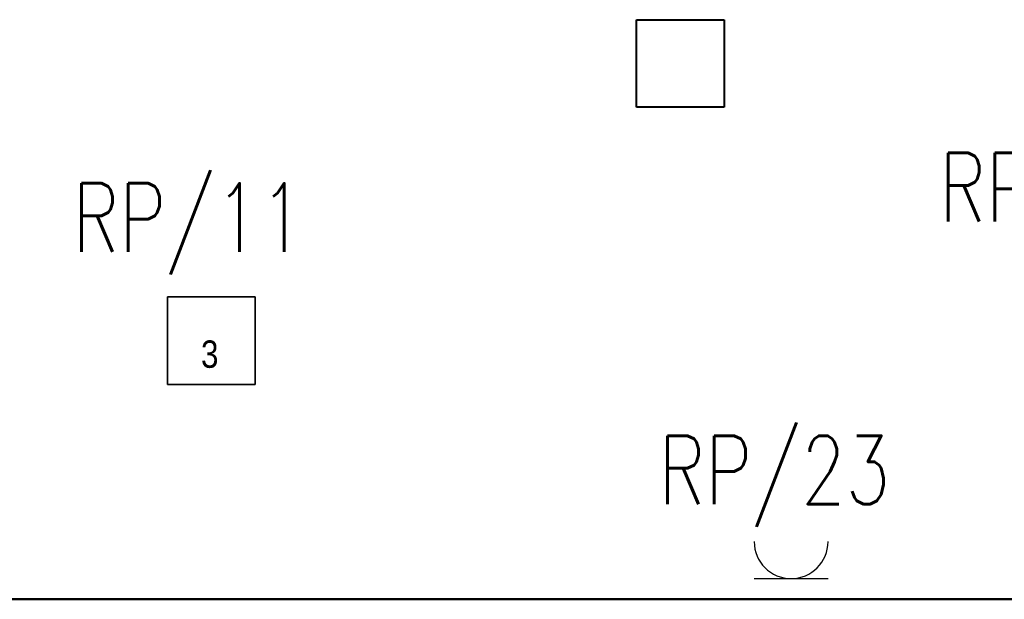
# Model space of a CAD drawing. Header units: millimetres. Extents: x 72202 to 304796, y 21658 to 519946.
# Tile 124 of 139: x 195821 to 196109, y 232032 to 232201. Entities that reach past the tile are written whole.
import ezdxf

# ---------------------------------------------------------------- set-up
doc = ezdxf.new("R2010")
doc.units = ezdxf.units.MM
doc.layers.get('0').update_dxf_attribs({"color": 253})
for name, color, linetype, lineweight in [('_kh_wymiarowanie', 253, 'Continuous', 20), ('DLXLUM', 1, 'Continuous', 35), ('E oświetlenie', 1, 'Continuous', 30), ('E zasilanie', 6, 'Continuous', 30), ('linia - gruba - projektowana', 253, 'Continuous', 50)]:
    doc.layers.add(name, color=color, linetype=linetype, lineweight=lineweight)
doc.layers.add('DLXLUMEX', color=2, linetype='Continuous')
doc.layers.add('ES-SYSTEM', color=3, linetype='Continuous')
doc.styles.add('2.5', font='romans.shx', dxfattribs={"width": 0.76, "height": 2.5})
doc.styles.get("Standard").update_dxf_attribs({"font": 'ARIALN.TTF', "width": 0.75})

# ---------------------------------------------------------------- blocks, each defined once
blk = doc.blocks.new('zw$D2E3')
at = {"color": 1}
for p, q in [((3.8, 0), (3.8, 320)), ((3.8, 320), (323.8, 320)), ((323.8, 320), (323.8, 0)), ((323.8, 0), (3.8, 0))]:
    blk.add_line(p, q, dxfattribs=at)
at = {"layer": 'DLXLUMEX', "color": 7, "lineweight": 18}
blk.add_text('3', height=100, rotation=360, dxfattribs=at).set_placement((126.3, 61.2))
blk = doc.blocks.new('A$Cb5c1686c')
at = {"layer": 'ES-SYSTEM', "lineweight": 40}
for p, q in [((0, 0), (0, 25.6)), ((0, 25.6), (25.6, 25.6)), ((25.6, 25.6), (25.6, 0)), ((25.6, 0), (0, 0))]:
    blk.add_line(p, q, dxfattribs=at)
blk = doc.blocks.new('Gniazdo 230V')
at = {"layer": 'E zasilanie'}
blk.add_line((-67.5, 0), (67.5, 0), dxfattribs=at)
blk.add_arc((0, 67.5), 67.5, 180, 0, dxfattribs=at)

msp = doc.modelspace()

# ---------------------------------------------------------------- linework, layer by layer
at = {"layer": 'linia - gruba - projektowana'}
msp.add_line((195793.292, 232031.874), (196118.292, 232031.874), dxfattribs=at)

# ---------------------------------------------------------------- block references
at = {"layer": '_kh_wymiarowanie'}
msp.add_blockref('A$Cb5c1686c', (196001.092, 232175.647), dxfattribs=at)
at = {"layer": 'DLXLUM', "color": 6, "xscale": 0.08000000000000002, "yscale": 0.08000000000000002, "zscale": 0.08000000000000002}
msp.add_blockref('zw$D2E3', (195863.675, 232094.628), dxfattribs=at)
at = {"layer": 'E zasilanie', "xscale": 0.16, "yscale": 0.16, "zscale": 0.16}
msp.add_blockref('Gniazdo 230V', (196046.321, 232037.92), dxfattribs=at)

# ---------------------------------------------------------------- texts
at = {"layer": 'E oświetlenie', "lineweight": 20, "style": '2.5', "width": 0.76}
for p in [(196089.605, 232142.307), (195836.204, 232133.436)]:
    msp.add_text('RP/11', height=20, dxfattribs=at).set_placement(p)
at = {"layer": 'E oświetlenie', "color": 6, "lineweight": 20, "style": '2.5', "width": 0.76}
msp.add_text('RP/23', height=20, dxfattribs=at).set_placement((196007.539, 232059.684))

doc.saveas('drawing.dxf')
